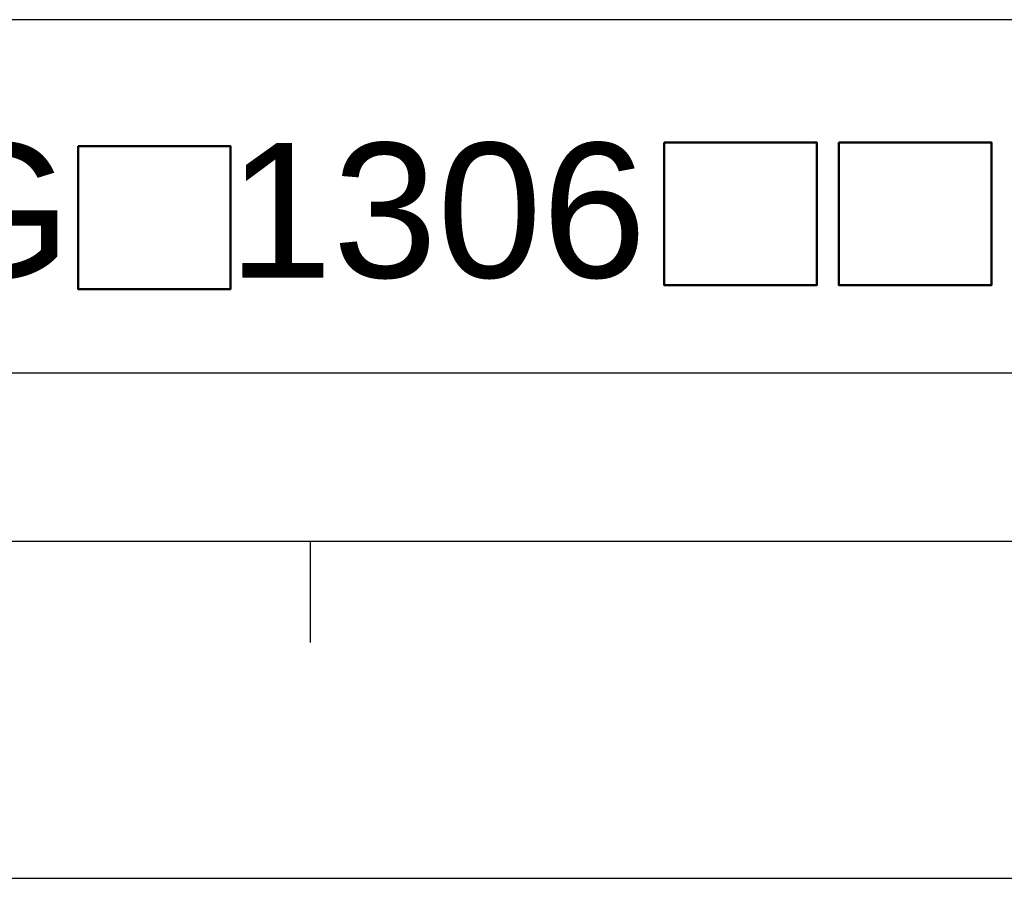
# Model space of a CAD drawing. Header units: millimetres. Extents: x -95 to 535, y -111 to 334.
# Tile 15 of 20: x 358 to 401, y -111 to -73. Entities that reach past the tile are written whole.
import ezdxf

# ---------------------------------------------------------------- set-up
doc = ezdxf.new("R2010")
doc.units = ezdxf.units.MM
doc.header["$LTSCALE"] = 23.1
doc.layers.get('0').update_dxf_attribs({"linetype": 'CONTINUOUS'})
doc.layers.add('DIM', color=6, linetype='CONTINUOUS')
doc.layers.add('DRAWING FRAME', color=1, linetype='CONTINUOUS')
doc.styles.add('ARIAL', font='ARIAL.TTF')

msp = doc.modelspace()

# ---------------------------------------------------------------- linework, layer by layer
at = {"color": 6, "lineweight": 50}
for points in [[(360.109, -78.4882), (366.9038, -78.4882), (366.9038, -84.8529), (360.109, -84.8529)], [(386.2251, -78.3154), (393.0199, -78.3154), (393.0199, -84.6801), (386.2251, -84.6801)], [(394.008, -78.3154), (400.8028, -78.3154), (400.8028, -84.6801), (394.008, -84.6801)]]:
    msp.add_lwpolyline(points, close=True, dxfattribs=at)
at = {"layer": 'DRAWING FRAME', "color": 3}
for p, q in [((520.4447, -72.8519), (292.4447, -72.8519)), ((508.4447, -88.6019), (292.4447, -88.6019)), ((377.9447, -88.6019), (314.9447, -88.6019)), ((520.4447, -96.1019), (-79.5553, -96.1019)), ((370.4447, -96.1019), (370.4447, -100.6019))]:
    msp.add_line(p, q, dxfattribs=at)
at = {"layer": 'DRAWING FRAME', "color": 4}
msp.add_line((-94.5553, -111.1019), (535.4447, -111.1019), dxfattribs=at)

# ---------------------------------------------------------------- texts
at = {"layer": 'DIM', "style": 'ARIAL'}
msp.add_text('ECMA-G   1306', height=6, dxfattribs=at).set_placement((326.2785, -84.3432))

doc.saveas('drawing.dxf')
